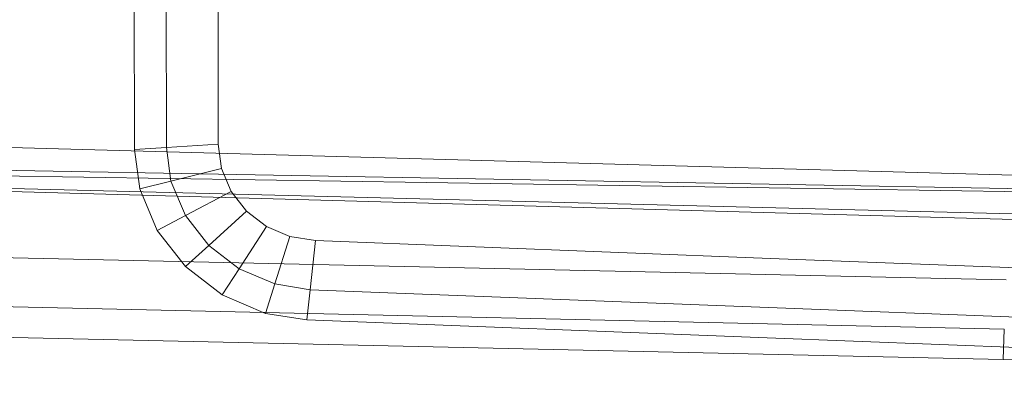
# Model space of a CAD drawing. Header units: metres. Extents: x 391.1 to 427.5, y 12.5 to 28.4.
# Tile 159 of 209: x 407.5598 to 407.6966, y 27.1362 to 27.1876. Entities that reach past the tile are written whole.
import ezdxf

# ---------------------------------------------------------------- set-up
doc = ezdxf.new("R2010")
doc.units = ezdxf.units.M
doc.layers.add('A-DETL-____-MBND', color=7, linetype='Continuous', lineweight=18)

# ---------------------------------------------------------------- blocks, each defined once
blk = doc.blocks.new('Family - Inodor PA-152337-03_CLI_AIGUA_P0A')
at = {"layer": 'A-DETL-____-MBND', "color": 253, "true_color": 0xaaaaaa}
for p, q in [((0.1988, 0.04683), (0.19876, 0.12377)), ((0.1988, 0.04683), (0.19876, 0.12377)), ((0.20325, 0.0471), (0.2032, 0.12377)), ((0.20325, 0.0471), (0.2032, 0.12377)), ((0.2104, 0.12377), (0.21044, 0.04754)), ((0.2104, 0.12377), (0.21044, 0.04754)), ((0.2104, 0.12377), (0.21044, 0.04754)), ((0.21044, 0.04754), (0.2104, 0.12377)), ((0.51095, 0.03799), (0.00127, 0.05207)), ((0.51095, 0.03799), (0.00127, 0.04712)), ((0.20325, 0.0471), (0.1988, 0.04683)), ((0.1988, 0.04683), (0.20325, 0.0471)), ((0.19954, 0.04135), (0.1988, 0.04683)), ((0.19954, 0.04135), (0.1988, 0.04683)), ((0.21044, 0.04754), (0.20325, 0.0471)), ((0.20325, 0.0471), (0.21044, 0.04754)), ((0.20388, 0.04242), (0.20325, 0.0471)), ((0.20388, 0.04242), (0.20325, 0.0471)), ((0.21044, 0.04754), (0.2109, 0.04416)), ((0.21044, 0.04754), (0.2109, 0.04416)), ((0.21044, 0.04754), (0.2109, 0.04416)), ((0.2109, 0.04416), (0.21044, 0.04754)), ((0.51095, 0.03799), (0.00127, 0.04594)), ((0.51095, 0.03305), (0.00127, 0.04594)), ((0.51095, 0.03186), (0.00127, 0.04594)), ((0.2109, 0.04416), (0.20388, 0.04242)), ((0.20388, 0.04242), (0.2109, 0.04416)), ((0.2109, 0.04416), (0.21224, 0.041)), ((0.2109, 0.04416), (0.21224, 0.041)), ((0.2109, 0.04416), (0.21224, 0.041)), ((0.21224, 0.041), (0.2109, 0.04416)), ((0.20388, 0.04242), (0.19954, 0.04135)), ((0.19954, 0.04135), (0.20388, 0.04242)), ((0.20199, 0.03555), (0.19954, 0.04135)), ((0.20199, 0.03555), (0.19954, 0.04135)), ((0.20591, 0.03763), (0.20388, 0.04242)), ((0.20591, 0.03763), (0.20388, 0.04242)), ((0.21224, 0.041), (0.20591, 0.03763)), ((0.20591, 0.03763), (0.21224, 0.041)), ((0.21224, 0.041), (0.21437, 0.03826)), ((0.21224, 0.041), (0.21437, 0.03826)), ((0.21224, 0.041), (0.21437, 0.03826)), ((0.21437, 0.03826), (0.21224, 0.041)), ((0.20591, 0.03763), (0.20199, 0.03555)), ((0.20199, 0.03555), (0.20591, 0.03763)), ((0.20914, 0.03349), (0.20591, 0.03763)), ((0.20914, 0.03349), (0.20591, 0.03763)), ((0.21437, 0.03826), (0.20914, 0.03349)), ((0.20914, 0.03349), (0.21437, 0.03826)), ((0.21437, 0.03826), (0.21716, 0.03612)), ((0.21437, 0.03826), (0.21716, 0.03612)), ((0.21437, 0.03826), (0.21716, 0.03612)), ((0.21716, 0.03612), (0.21437, 0.03826)), ((0.00056, 0.03582), (0.31998, 0.0287)), ((0.00056, 0.03582), (0.31998, 0.0287)), ((0.21716, 0.03612), (0.21337, 0.03025)), ((0.21337, 0.03025), (0.21716, 0.03612)), ((0.21716, 0.03612), (0.22043, 0.03472)), ((0.21716, 0.03612), (0.22043, 0.03472)), ((0.21716, 0.03612), (0.22043, 0.03472)), ((0.22043, 0.03472), (0.21716, 0.03612)), ((0.2059, 0.03054), (0.20199, 0.03555)), ((0.2059, 0.03054), (0.20199, 0.03555)), ((0.22043, 0.03472), (0.21832, 0.02813)), ((0.21832, 0.02813), (0.22043, 0.03472)), ((0.22043, 0.03472), (0.22397, 0.03415)), ((0.22043, 0.03472), (0.22397, 0.03415)), ((0.22043, 0.03472), (0.22397, 0.03415)), ((0.22397, 0.03415), (0.22043, 0.03472)), ((0.20914, 0.03349), (0.2059, 0.03054)), ((0.2059, 0.03054), (0.20914, 0.03349)), ((0.21337, 0.03025), (0.20914, 0.03349)), ((0.21337, 0.03025), (0.20914, 0.03349)), ((0.22397, 0.03415), (0.22322, 0.02734)), ((0.22322, 0.02734), (0.22397, 0.03415)), ((0.22397, 0.03415), (0.28722, 0.03169)), ((0.22397, 0.03415), (0.28722, 0.03169)), ((0.22397, 0.03415), (0.28722, 0.03169)), ((0.28722, 0.03169), (0.22397, 0.03415)), ((0.28722, 0.03169), (0.41372, 0.02678)), ((0.28722, 0.03169), (0.41372, 0.02678)), ((0.28722, 0.03169), (0.41372, 0.02678)), ((0.41372, 0.02678), (0.28722, 0.03169)), ((0.21102, 0.02662), (0.2059, 0.03054)), ((0.21102, 0.02662), (0.2059, 0.03054)), ((0.21337, 0.03025), (0.21102, 0.02662)), ((0.21102, 0.02662), (0.21337, 0.03025)), ((0.21832, 0.02813), (0.21337, 0.03025)), ((0.21832, 0.02813), (0.21337, 0.03025)), ((0.00022, 0.02899), (0.31971, 0.02187)), ((0.00022, 0.02899), (0.31971, 0.02187)), ((0.21832, 0.02813), (0.21701, 0.02405)), ((0.21701, 0.02405), (0.21832, 0.02813)), ((0.22322, 0.02734), (0.21832, 0.02813)), ((0.22322, 0.02734), (0.21832, 0.02813)), ((0.21701, 0.02405), (0.21102, 0.02662)), ((0.21701, 0.02405), (0.21102, 0.02662)), ((0.22322, 0.02734), (0.22275, 0.02313)), ((0.22275, 0.02313), (0.22322, 0.02734)), ((0.28693, 0.02486), (0.22322, 0.02734)), ((0.28693, 0.02486), (0.22322, 0.02734)), ((0, 0.02477), (0.31954, 0.01764)), ((0, 0.02477), (0.31954, 0.01764)), ((0.41343, 0.01995), (0.28693, 0.02486)), ((0.41343, 0.01995), (0.28693, 0.02486)), ((0.22275, 0.02313), (0.21701, 0.02405)), ((0.22275, 0.02313), (0.21701, 0.02405)), ((0.28674, 0.02064), (0.22275, 0.02313)), ((0.28674, 0.02064), (0.22275, 0.02313)), ((0.41325, 0.01573), (0.28674, 0.02064)), ((0.41325, 0.01573), (0.28674, 0.02064)), ((0.31971, 0.02187), (0.31954, 0.01764)), ((0.31954, 0.01764), (0.31971, 0.02187)), ((0.31954, 0.01764), (0.47654, 0.01351)), ((0.31954, 0.01764), (0.47654, 0.01351))]:
    blk.add_line(p, q, dxfattribs=at)
blk = doc.blocks.new('LONDR55-XX_ZZ-ARQ-CAA-M3D-Londres55_ifc-1-03_CLI_AIGUA_P0A')
at = {"layer": 'A-DETL-____-MBND', "color": 253, "lineweight": 18, "true_color": 0xaaaaaa}
blk.add_blockref('Family - Inodor PA-152337-03_CLI_AIGUA_P0A', (407.37693, 27.12274), dxfattribs=at)

msp = doc.modelspace()

# ---------------------------------------------------------------- block references
at = {"lineweight": 5}
msp.add_blockref('LONDR55-XX_ZZ-ARQ-CAA-M3D-Londres55_ifc-1-03_CLI_AIGUA_P0A', (0, 0), dxfattribs=at)

doc.saveas('drawing.dxf')
